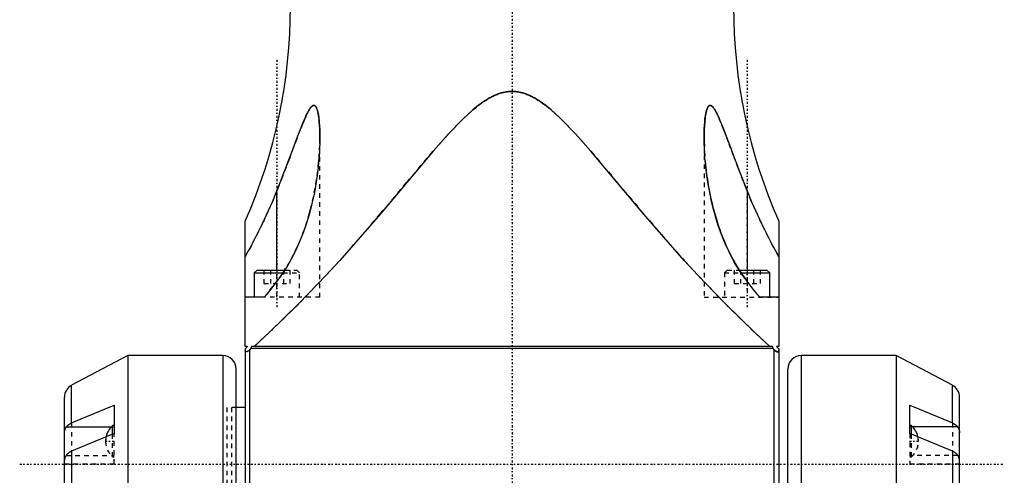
# Model space of a CAD drawing. Extents: x -109 to 109, y -1 to 887.
# Tile 5 of 15: x -109 to 109, y 352 to 452. Entities that reach past the tile are written whole.
import ezdxf

# ---------------------------------------------------------------- set-up
doc = ezdxf.new("R2010")
doc.units = 0
doc.linetypes.add('CENTER', pattern=[1.5, 0.45, -0.5, 0.05, -0.5])
doc.linetypes.add('DASHED', pattern=[2, 1, -1])
for name, color, linetype in [('AM_0', 7, 'CONTINUOUS'), ('AM_3', 7, 'DASHED'), ('AM_7', 7, 'CENTER')]:
    doc.layers.add(name, color=color, linetype=linetype)

msp = doc.modelspace()

# ---------------------------------------------------------------- linework, layer by layer
at = {"layer": 'AM_0', "color": 7, "linetype": 'CONTINUOUS'}
for p, q in [((-52, 396.89), (-52, 414.45)), ((52, 414.45), (52, 396.89)), ((-59, 380), (-59, 407.71)), ((59, 407.71), (59, 380)), ((-56.4, 396.89), (-57, 396.29)), ((-56.4, 396.89), (-50.27, 396.89)), ((50.27, 396.89), (56.4, 396.89)), ((57, 396.29), (56.4, 396.89)), ((-57, 396.29), (-57, 390.89)), ((-57, 396.29), (-50.66, 396.29)), ((50.66, 396.29), (57, 396.29)), ((57, 390.89), (57, 396.29)), ((-54.79, 390.89), (-59, 390.89)), ((59, 390.89), (54.79, 390.89)), ((-59, 379.5), (-58.5, 380)), ((-58.5, 380), (-59, 380)), ((-59, 379.5), (-59, 302.99)), ((-57.75, 379.51), (-58, 379.26)), ((-58, 302.99), (-58, 379.26)), ((-57.64, 380), (-57.75, 379.51)), ((57.75, 379.51), (-57.75, 379.51)), ((57.64, 380), (-57.64, 380)), ((57.75, 379.51), (57.64, 380)), ((58, 379.26), (57.75, 379.51)), ((58, 302.99), (58, 379.26)), ((59, 380), (58.5, 380)), ((58.5, 380), (59, 379.5)), ((59, 379.5), (59, 302.99)), ((-85, 378), (-97.41, 371.4)), ((-64, 378), (-85, 378)), ((-85, 378), (-85, 334.54)), ((-64, 378), (-64, 334.54)), ((85, 378), (64, 378)), ((64, 378), (64, 334.54)), ((97.41, 371.4), (85, 378)), ((85, 378), (85, 334.54)), ((-61, 201), (-61, 375)), ((61, 201), (61, 375)), ((-97.41, 363.07), (-97.41, 371.4)), ((97.41, 363.07), (97.41, 371.4)), ((-99, 207.25), (-99, 368.75)), ((99, 207.25), (99, 368.75)), ((-97.41, 363.07), (-88, 366.98)), ((-88, 366.98), (-88, 360.72)), ((-59, 366.5), (-61, 366.5)), ((88, 366.98), (97.41, 363.07)), ((88, 360.72), (88, 366.98)), ((-98.59, 362.19), (-88.66, 362.19)), ((-88, 362.49), (-88.34, 362.49)), ((-88.34, 360.58), (-88.34, 362.49)), ((88.34, 362.49), (88, 362.49)), ((88.34, 360.58), (88.34, 362.49)), ((98.59, 362.19), (88.66, 362.19)), ((-88, 360.72), (-97.41, 356.82)), ((97.41, 356.82), (88, 360.72)), ((-97.41, 356.82), (-97.41, 331.04)), ((97.41, 356.82), (97.41, 331.04))]:
    msp.add_line(p, q, dxfattribs=at)
for points in [[(57.04, 380, 0), (53.63, 383.13, 0), (47.12, 389.47, 0), (41.1, 395.77, 0), (38.11, 399.03, 0), (35.03, 402.48, 0), (29.12, 409.34, 0), (23.3, 416.27, 0), (17.45, 423.17, 0), (14.02, 427.02, 0), (12.97, 428.15, 0), (11.89, 429.27, 0), (11.35, 429.81, 0), (10.81, 430.34, 0), (9.73, 431.36, 0), (8.65, 432.31, 0), (7.46, 433.28, 0), (6.23, 434.17, 0), (5.52, 434.63, 0), (5.31, 434.76, 0), (5.09, 434.89, 0), (4.97, 434.95, 0), (4.86, 435.01, 0), (4.63, 435.14, 0), (4.41, 435.25, 0), (4.3, 435.31, 0), (4.18, 435.36, 0), (3.97, 435.47, 0), (3.75, 435.56, 0), (3.64, 435.61, 0), (3.53, 435.66, 0), (3.3, 435.75, 0), (3.07, 435.84, 0), (2.83, 435.92, 0), (2.59, 436, 0), (2.34, 436.07, 0), (2.22, 436.11, 0), (2.09, 436.14, 0), (1.85, 436.2, 0), (1.6, 436.25, 0), (1.35, 436.3, 0), (1.1, 436.33, 0), (0.85, 436.36, 0), (0.72, 436.37, 0), (0.6, 436.38, 0), (0.36, 436.4, 0), (0.12, 436.41, 0), (0, 436.41, 0), (-0.12, 436.41, 0), (-0.36, 436.4, 0), (-0.6, 436.38, 0), (-0.72, 436.37, 0), (-0.85, 436.36, 0), (-1.1, 436.33, 0), (-1.35, 436.3, 0), (-1.6, 436.25, 0), (-1.85, 436.2, 0), (-2.09, 436.14, 0), (-2.22, 436.11, 0), (-2.34, 436.07, 0), (-2.59, 436, 0), (-2.83, 435.92, 0), (-3.07, 435.84, 0), (-3.3, 435.75, 0), (-3.53, 435.66, 0), (-3.64, 435.61, 0), (-3.75, 435.56, 0), (-3.97, 435.47, 0), (-4.18, 435.36, 0), (-4.3, 435.31, 0), (-4.41, 435.25, 0), (-4.63, 435.14, 0), (-4.86, 435.01, 0), (-4.97, 434.95, 0), (-5.09, 434.89, 0), (-5.31, 434.76, 0), (-5.52, 434.63, 0), (-5.73, 434.5, 0), (-5.93, 434.37, 0), (-6.13, 434.24, 0), (-6.23, 434.17, 0), (-6.33, 434.1, 0), (-6.54, 433.96, 0), (-6.74, 433.81, 0), (-7.46, 433.28, 0), (-8.65, 432.31, 0), (-9.73, 431.36, 0), (-10.81, 430.34, 0), (-11.35, 429.81, 0), (-11.89, 429.27, 0), (-12.97, 428.15, 0), (-14.02, 427.02, 0), (-17.45, 423.17, 0), (-23.3, 416.27, 0), (-29.12, 409.34, 0), (-35.03, 402.48, 0), (-38.11, 399.03, 0), (-41.1, 395.77, 0), (-47.12, 389.47, 0), (-53.63, 383.13, 0), (-57.04, 380, 0)], [(-52, 414.45, 0), (-51.71, 415.17, 0), (-51.15, 416.6, 0), (-50.59, 418.04, 0), (-50.31, 418.76, 0), (-50.04, 419.47, 0), (-49.49, 420.91, 0), (-48.95, 422.35, 0), (-48.41, 423.78, 0), (-47.88, 425.19, 0), (-47.34, 426.61, 0), (-47.07, 427.32, 0), (-46.8, 428.02, 0), (-46.25, 429.39, 0), (-45.91, 430.22, 0), (-45.81, 430.45, 0), (-45.71, 430.68, 0), (-45.66, 430.8, 0), (-45.6, 430.91, 0), (-45.5, 431.13, 0), (-45.4, 431.35, 0), (-45.3, 431.56, 0), (-45.19, 431.76, 0), (-45.08, 431.97, 0), (-45.03, 432.07, 0), (-44.97, 432.17, 0), (-44.85, 432.37, 0), (-44.74, 432.55, 0), (-44.62, 432.73, 0), (-44.55, 432.82, 0), (-44.52, 432.85, 0), (-44.5, 432.87, 0), (-44.49, 432.89, 0), (-44.48, 432.9, 0), (-44.46, 432.93, 0), (-44.44, 432.95, 0), (-44.42, 432.97, 0), (-44.4, 433, 0), (-44.38, 433.02, 0), (-44.37, 433.03, 0), (-44.36, 433.04, 0), (-44.33, 433.06, 0), (-44.31, 433.08, 0), (-44.3, 433.09, 0), (-44.29, 433.11, 0), (-44.27, 433.12, 0), (-44.25, 433.14, 0), (-44.24, 433.15, 0), (-44.23, 433.16, 0), (-44.2, 433.18, 0), (-44.18, 433.2, 0), (-44.16, 433.21, 0), (-44.14, 433.23, 0), (-44.12, 433.24, 0), (-44.1, 433.25, 0), (-44.09, 433.25, 0), (-44.07, 433.26, 0), (-44.05, 433.28, 0), (-44.03, 433.29, 0), (-44.01, 433.29, 0), (-43.98, 433.3, 0), (-43.97, 433.31, 0), (-43.96, 433.31, 0), (-43.94, 433.32, 0), (-43.92, 433.32, 0), (-43.9, 433.32, 0), (-43.87, 433.33, 0), (-43.85, 433.33, 0), (-43.84, 433.33, 0), (-43.83, 433.33, 0), (-43.81, 433.33, 0), (-43.79, 433.32, 0), (-43.77, 433.32, 0), (-43.75, 433.32, 0), (-43.73, 433.31, 0), (-43.72, 433.31, 0), (-43.71, 433.3, 0), (-43.69, 433.3, 0), (-43.67, 433.29, 0), (-43.65, 433.28, 0), (-43.63, 433.27, 0), (-43.61, 433.26, 0), (-43.6, 433.25, 0), (-43.59, 433.24, 0), (-43.57, 433.23, 0), (-43.56, 433.21, 0), (-43.55, 433.21, 0), (-43.54, 433.2, 0), (-43.52, 433.18, 0), (-43.5, 433.17, 0), (-43.49, 433.16, 0), (-43.49, 433.15, 0), (-43.47, 433.13, 0), (-43.45, 433.11, 0), (-43.44, 433.09, 0), (-43.42, 433.07, 0), (-43.41, 433.05, 0), (-43.4, 433.04, 0), (-43.39, 433.02, 0), (-43.37, 433, 0), (-43.36, 432.98, 0), (-43.35, 432.95, 0), (-43.33, 432.93, 0), (-43.32, 432.9, 0), (-43.31, 432.89, 0), (-43.3, 432.88, 0), (-43.29, 432.85, 0), (-43.28, 432.83, 0), (-43.27, 432.81, 0), (-43.23, 432.73, 0), (-43.16, 432.55, 0), (-43.09, 432.34, 0), (-43.05, 432.23, 0), (-43.02, 432.1, 0), (-42.95, 431.82, 0), (-42.88, 431.5, 0), (-42.81, 431.14, 0), (-42.76, 430.74, 0), (-42.7, 430.33, 0), (-42.68, 430.12, 0), (-42.66, 429.91, 0), (-42.62, 429.48, 0), (-42.59, 429.04, 0), (-42.56, 428.6, 0), (-42.54, 428.17, 0), (-42.52, 427.74, 0), (-42.52, 427.53, 0), (-42.51, 427.32, 0), (-42.5, 426.89, 0), (-42.5, 426.46, 0), (-42.5, 426.25, 0)], [(42.5, 426.25, 0), (42.5, 426.81, 0), (42.53, 427.92, 0), (42.58, 429, 0), (42.63, 429.56, 0), (42.68, 430.12, 0), (42.76, 430.76, 0), (42.78, 430.94, 0), (42.81, 431.11, 0), (42.83, 431.2, 0), (42.84, 431.29, 0), (42.87, 431.45, 0), (42.9, 431.62, 0), (42.94, 431.78, 0), (42.98, 431.94, 0), (43.02, 432.1, 0), (43.04, 432.18, 0), (43.06, 432.26, 0), (43.11, 432.41, 0), (43.16, 432.56, 0), (43.22, 432.7, 0), (43.28, 432.83, 0), (43.31, 432.9, 0), (43.33, 432.92, 0), (43.34, 432.94, 0), (43.34, 432.95, 0), (43.35, 432.96, 0), (43.36, 432.98, 0), (43.37, 433, 0), (43.38, 433, 0), (43.38, 433.01, 0), (43.39, 433.03, 0), (43.41, 433.05, 0), (43.41, 433.06, 0), (43.42, 433.07, 0), (43.43, 433.08, 0), (43.44, 433.1, 0), (43.46, 433.11, 0), (43.47, 433.13, 0), (43.48, 433.14, 0), (43.49, 433.15, 0), (43.5, 433.16, 0), (43.51, 433.17, 0), (43.52, 433.19, 0), (43.54, 433.2, 0), (43.55, 433.21, 0), (43.57, 433.22, 0), (43.57, 433.23, 0), (43.58, 433.23, 0), (43.6, 433.24, 0), (43.61, 433.25, 0), (43.62, 433.26, 0), (43.64, 433.27, 0), (43.66, 433.28, 0), (43.66, 433.28, 0), (43.67, 433.29, 0), (43.69, 433.3, 0), (43.7, 433.3, 0), (43.72, 433.31, 0), (43.73, 433.31, 0), (43.75, 433.32, 0), (43.76, 433.32, 0), (43.77, 433.32, 0), (43.78, 433.32, 0), (43.8, 433.32, 0), (43.82, 433.33, 0), (43.83, 433.33, 0), (43.85, 433.33, 0), (43.86, 433.33, 0), (43.87, 433.33, 0), (43.88, 433.32, 0), (43.9, 433.32, 0), (43.91, 433.32, 0), (43.92, 433.32, 0), (43.93, 433.32, 0), (43.95, 433.31, 0), (43.96, 433.31, 0), (43.97, 433.31, 0), (43.99, 433.3, 0), (44, 433.3, 0), (44.02, 433.29, 0), (44.04, 433.28, 0), (44.06, 433.27, 0), (44.06, 433.27, 0), (44.07, 433.26, 0), (44.09, 433.25, 0), (44.11, 433.24, 0), (44.13, 433.23, 0), (44.14, 433.22, 0), (44.16, 433.21, 0), (44.17, 433.2, 0), (44.18, 433.2, 0), (44.2, 433.19, 0), (44.21, 433.17, 0), (44.23, 433.16, 0), (44.25, 433.14, 0), (44.26, 433.13, 0), (44.27, 433.12, 0), (44.28, 433.11, 0), (44.3, 433.1, 0), (44.32, 433.08, 0), (44.33, 433.06, 0), (44.35, 433.05, 0), (44.37, 433.03, 0), (44.38, 433.02, 0), (44.38, 433.01, 0), (44.4, 432.99, 0), (44.42, 432.98, 0), (44.48, 432.91, 0), (44.53, 432.85, 0), (44.57, 432.78, 0), (44.67, 432.65, 0), (44.77, 432.5, 0), (44.82, 432.42, 0), (44.88, 432.33, 0), (44.99, 432.14, 0), (45.11, 431.93, 0), (45.17, 431.81, 0), (45.23, 431.69, 0), (45.36, 431.42, 0), (45.5, 431.13, 0), (45.64, 430.82, 0), (45.79, 430.5, 0), (45.93, 430.17, 0), (46, 430, 0), (46.07, 429.83, 0), (46.21, 429.49, 0), (46.36, 429.15, 0), (46.83, 427.94, 0), (47.61, 425.92, 0), (48.39, 423.83, 0), (49.17, 421.75, 0), (49.57, 420.71, 0), (49.96, 419.67, 0), (50.77, 417.57, 0), (51.59, 415.49, 0), (52, 414.45, 0)], [(-42.5, 426.25, 0), (-42.51, 425.32, 0), (-42.57, 423.43, 0), (-42.69, 421.56, 0), (-42.77, 420.62, 0), (-42.87, 419.68, 0), (-43.1, 417.8, 0), (-43.38, 415.92, 0), (-43.72, 414.04, 0), (-44.12, 412.17, 0), (-44.58, 410.3, 0), (-44.83, 409.37, 0), (-45.1, 408.45, 0), (-45.69, 406.6, 0), (-46.35, 404.77, 0), (-47.09, 402.96, 0), (-47.9, 401.17, 0), (-48.78, 399.44, 0), (-49.23, 398.63, 0), (-49.68, 397.85, 0), (-50.6, 396.39, 0), (-51.14, 395.59, 0), (-51.3, 395.37, 0), (-51.45, 395.15, 0), (-51.53, 395.05, 0), (-51.61, 394.94, 0), (-51.77, 394.73, 0), (-51.92, 394.52, 0), (-52, 394.42, 0)], [(52, 394.42, 0), (51.92, 394.52, 0), (51.77, 394.73, 0), (51.61, 394.94, 0), (51.53, 395.04, 0), (51.46, 395.15, 0), (51.3, 395.37, 0), (51.15, 395.58, 0), (50.61, 396.38, 0), (49.69, 397.83, 0), (49.24, 398.6, 0), (48.8, 399.41, 0), (47.93, 401.11, 0), (47.11, 402.9, 0), (46.37, 404.73, 0), (45.7, 406.56, 0), (45.11, 408.41, 0), (44.84, 409.34, 0), (44.59, 410.27, 0), (44.13, 412.14, 0), (43.73, 414.02, 0), (43.38, 415.91, 0), (43.1, 417.8, 0), (42.87, 419.68, 0), (42.77, 420.63, 0), (42.69, 421.57, 0), (42.57, 423.46, 0), (42.51, 425.31, 0), (42.5, 426.25, 0)], [(-59, 399.9, 0), (-57.66, 402.33, 0), (-55.19, 407.19, 0), (-53.01, 412, 0), (-52, 414.45, 0)], [(52, 414.45, 0), (53.01, 412, 0), (55.19, 407.19, 0), (57.66, 402.33, 0), (59, 399.9, 0)], [(-52, 394.42, 0), (-52.46, 393.83, 0), (-53.38, 392.64, 0), (-54.31, 391.47, 0), (-54.79, 390.89, 0)], [(54.79, 390.89, 0), (54.31, 391.47, 0), (53.38, 392.64, 0), (52.46, 393.83, 0), (52, 394.42, 0)], [(-58, 379.26, 0), (-58.01, 379.25, 0), (-58.02, 379.24, 0), (-58.04, 379.22, 0), (-58.05, 379.21, 0), (-58.05, 379.21, 0), (-58.07, 379.19, 0), (-58.08, 379.18, 0), (-58.1, 379.16, 0), (-58.11, 379.15, 0), (-58.13, 379.14, 0), (-58.14, 379.13, 0), (-58.14, 379.12, 0), (-58.16, 379.11, 0), (-58.17, 379.1, 0), (-58.19, 379.08, 0), (-58.2, 379.07, 0), (-58.22, 379.06, 0), (-58.23, 379.05, 0), (-58.23, 379.05, 0), (-58.25, 379.04, 0), (-58.26, 379.02, 0), (-58.27, 379.02, 0), (-58.28, 379.01, 0), (-58.29, 379, 0), (-58.31, 378.99, 0), (-58.31, 378.99, 0), (-58.32, 378.98, 0), (-58.34, 378.97, 0), (-58.35, 378.96, 0), (-58.36, 378.95, 0), (-58.38, 378.94, 0), (-58.39, 378.93, 0), (-58.4, 378.93, 0), (-58.41, 378.92, 0), (-58.42, 378.92, 0), (-58.43, 378.91, 0), (-58.45, 378.9, 0), (-58.46, 378.89, 0), (-58.47, 378.88, 0), (-58.48, 378.88, 0), (-58.49, 378.88, 0), (-58.5, 378.87, 0), (-58.51, 378.86, 0), (-58.53, 378.86, 0), (-58.54, 378.85, 0), (-58.55, 378.85, 0), (-58.56, 378.84, 0), (-58.57, 378.84, 0), (-58.58, 378.84, 0), (-58.59, 378.83, 0), (-58.6, 378.83, 0), (-58.62, 378.82, 0), (-58.63, 378.82, 0), (-58.63, 378.82, 0), (-58.64, 378.82, 0), (-58.65, 378.81, 0), (-58.67, 378.81, 0), (-58.68, 378.81, 0), (-58.69, 378.8, 0), (-58.7, 378.8, 0), (-58.71, 378.8, 0), (-58.71, 378.8, 0), (-58.72, 378.8, 0), (-58.73, 378.8, 0), (-58.74, 378.8, 0), (-58.74, 378.8, 0), (-58.76, 378.8, 0), (-58.77, 378.8, 0), (-58.77, 378.8, 0), (-58.78, 378.8, 0), (-58.79, 378.8, 0), (-58.79, 378.8, 0), (-58.8, 378.8, 0), (-58.81, 378.8, 0), (-58.82, 378.81, 0), (-58.83, 378.81, 0), (-58.83, 378.81, 0), (-58.84, 378.81, 0), (-58.85, 378.81, 0), (-58.86, 378.82, 0), (-58.86, 378.82, 0), (-58.87, 378.82, 0), (-58.87, 378.83, 0), (-58.88, 378.83, 0), (-58.89, 378.83, 0), (-58.89, 378.84, 0), (-58.9, 378.84, 0), (-58.9, 378.85, 0), (-58.91, 378.85, 0), (-58.91, 378.85, 0), (-58.92, 378.86, 0), (-58.92, 378.86, 0), (-58.93, 378.87, 0), (-58.93, 378.87, 0), (-58.94, 378.88, 0), (-58.94, 378.89, 0), (-58.94, 378.89, 0), (-58.95, 378.89, 0), (-58.95, 378.9, 0), (-58.96, 378.91, 0), (-58.96, 378.91, 0), (-58.96, 378.92, 0), (-58.97, 378.93, 0), (-58.97, 378.93, 0), (-58.97, 378.94, 0), (-58.97, 378.94, 0), (-58.98, 378.95, 0), (-58.98, 378.96, 0), (-58.98, 378.96, 0), (-58.98, 378.97, 0), (-58.98, 378.98, 0), (-58.98, 378.98, 0), (-58.99, 378.99, 0), (-58.99, 378.99, 0), (-58.99, 379, 0), (-58.99, 379.03, 0), (-59, 379.09, 0), (-59, 379.12, 0)], [(59, 379.12, 0), (59, 379.11, 0), (59, 379.1, 0), (59, 379.09, 0), (59, 379.08, 0), (59, 379.08, 0), (59, 379.07, 0), (59, 379.06, 0), (59, 379.05, 0), (58.99, 379.03, 0), (58.99, 379.02, 0), (58.99, 379.02, 0), (58.99, 379.01, 0), (58.99, 379, 0), (58.99, 378.99, 0), (58.99, 378.98, 0), (58.98, 378.98, 0), (58.98, 378.97, 0), (58.98, 378.96, 0), (58.98, 378.96, 0), (58.97, 378.95, 0), (58.97, 378.94, 0), (58.97, 378.94, 0), (58.97, 378.93, 0), (58.96, 378.92, 0), (58.96, 378.92, 0), (58.96, 378.91, 0), (58.96, 378.91, 0), (58.95, 378.9, 0), (58.95, 378.9, 0), (58.94, 378.89, 0), (58.94, 378.88, 0), (58.93, 378.88, 0), (58.93, 378.87, 0), (58.93, 378.87, 0), (58.92, 378.86, 0), (58.92, 378.86, 0), (58.91, 378.85, 0), (58.91, 378.85, 0), (58.9, 378.84, 0), (58.9, 378.84, 0), (58.89, 378.84, 0), (58.89, 378.83, 0), (58.88, 378.83, 0), (58.87, 378.82, 0), (58.86, 378.82, 0), (58.86, 378.82, 0), (58.85, 378.81, 0), (58.85, 378.81, 0), (58.84, 378.81, 0), (58.83, 378.81, 0), (58.82, 378.8, 0), (58.81, 378.8, 0), (58.8, 378.8, 0), (58.8, 378.8, 0), (58.79, 378.8, 0), (58.78, 378.8, 0), (58.77, 378.8, 0), (58.76, 378.8, 0), (58.75, 378.8, 0), (58.74, 378.8, 0), (58.74, 378.8, 0), (58.73, 378.8, 0), (58.72, 378.8, 0), (58.71, 378.8, 0), (58.7, 378.8, 0), (58.7, 378.8, 0), (58.68, 378.8, 0), (58.67, 378.81, 0), (58.67, 378.81, 0), (58.66, 378.81, 0), (58.65, 378.81, 0), (58.64, 378.82, 0), (58.62, 378.82, 0), (58.61, 378.82, 0), (58.6, 378.83, 0), (58.59, 378.83, 0), (58.58, 378.83, 0), (58.57, 378.84, 0), (58.56, 378.84, 0), (58.55, 378.85, 0), (58.53, 378.86, 0), (58.52, 378.86, 0), (58.51, 378.86, 0), (58.51, 378.87, 0), (58.49, 378.87, 0), (58.48, 378.88, 0), (58.47, 378.89, 0), (58.45, 378.9, 0), (58.44, 378.9, 0), (58.43, 378.91, 0), (58.43, 378.91, 0), (58.41, 378.92, 0), (58.4, 378.93, 0), (58.39, 378.94, 0), (58.37, 378.95, 0), (58.36, 378.95, 0), (58.35, 378.96, 0), (58.35, 378.96, 0), (58.33, 378.97, 0), (58.32, 378.98, 0), (58.31, 378.99, 0), (58.29, 379, 0), (58.28, 379.01, 0), (58.27, 379.02, 0), (58.27, 379.02, 0), (58.25, 379.03, 0), (58.24, 379.04, 0), (58.23, 379.05, 0), (58.23, 379.05, 0), (58.21, 379.06, 0), (58.2, 379.07, 0), (58.2, 379.08, 0), (58.19, 379.08, 0), (58.18, 379.09, 0), (58.16, 379.11, 0), (58.15, 379.12, 0), (58.14, 379.13, 0), (58.12, 379.14, 0), (58.12, 379.15, 0), (58.11, 379.15, 0), (58.1, 379.16, 0), (58.08, 379.18, 0), (58.07, 379.19, 0), (58.06, 379.2, 0), (58.05, 379.21, 0), (58.04, 379.22, 0), (58.03, 379.23, 0), (58.02, 379.24, 0), (58.01, 379.25, 0), (58, 379.26, 0)], [(-99, 360.87, 0), (-99, 360.91, 0), (-99, 361, 0), (-98.99, 361.08, 0), (-98.99, 361.12, 0), (-98.98, 361.16, 0), (-98.97, 361.24, 0), (-98.96, 361.32, 0), (-98.95, 361.39, 0), (-98.93, 361.47, 0), (-98.91, 361.54, 0), (-98.9, 361.58, 0), (-98.88, 361.62, 0), (-98.86, 361.69, 0), (-98.83, 361.76, 0), (-98.8, 361.83, 0), (-98.77, 361.9, 0), (-98.73, 361.97, 0), (-98.71, 362, 0), (-98.69, 362.03, 0), (-98.65, 362.1, 0), (-98.61, 362.16, 0), (-98.59, 362.19, 0)], [(-98.59, 362.19, 0), (-98.56, 362.22, 0), (-98.51, 362.28, 0), (-98.46, 362.34, 0), (-98.43, 362.37, 0), (-98.41, 362.4, 0), (-98.35, 362.46, 0), (-98.29, 362.51, 0), (-98.23, 362.57, 0), (-98.17, 362.62, 0), (-98.11, 362.67, 0), (-98.08, 362.69, 0), (-98.05, 362.71, 0), (-97.98, 362.76, 0), (-97.91, 362.81, 0), (-97.84, 362.85, 0), (-97.76, 362.89, 0), (-97.69, 362.94, 0), (-97.65, 362.96, 0), (-97.61, 362.98, 0), (-97.53, 363.02, 0), (-97.45, 363.05, 0), (-97.41, 363.07, 0)], [(97.41, 363.07, 0), (97.45, 363.05, 0), (97.53, 363.02, 0), (97.61, 362.98, 0), (97.65, 362.96, 0), (97.69, 362.94, 0), (97.76, 362.89, 0), (97.84, 362.85, 0), (97.91, 362.81, 0), (97.98, 362.76, 0), (98.05, 362.71, 0), (98.08, 362.69, 0), (98.11, 362.67, 0), (98.17, 362.62, 0), (98.23, 362.57, 0), (98.29, 362.51, 0), (98.35, 362.46, 0), (98.41, 362.4, 0), (98.43, 362.37, 0), (98.46, 362.34, 0), (98.51, 362.28, 0), (98.56, 362.22, 0), (98.59, 362.19, 0)], [(98.59, 362.19, 0), (98.61, 362.16, 0), (98.65, 362.1, 0), (98.69, 362.03, 0), (98.71, 362, 0), (98.73, 361.97, 0), (98.77, 361.9, 0), (98.8, 361.83, 0), (98.83, 361.76, 0), (98.86, 361.69, 0), (98.88, 361.62, 0), (98.9, 361.58, 0), (98.91, 361.55, 0), (98.93, 361.47, 0), (98.95, 361.39, 0), (98.96, 361.32, 0), (98.97, 361.24, 0), (98.98, 361.16, 0), (98.99, 361.12, 0), (98.99, 361.08, 0), (99, 361, 0), (99, 360.91, 0), (99, 360.87, 0)], [(-98.62, 355.89, 0), (-98.64, 355.86, 0), (-98.68, 355.81, 0), (-98.72, 355.75, 0), (-98.74, 355.72, 0), (-98.75, 355.69, 0), (-98.79, 355.63, 0), (-98.82, 355.57, 0), (-98.84, 355.52, 0), (-98.87, 355.46, 0), (-98.89, 355.4, 0), (-98.9, 355.38, 0), (-98.91, 355.35, 0), (-98.93, 355.29, 0), (-98.95, 355.24, 0), (-98.96, 355.18, 0), (-98.98, 355.13, 0), (-98.99, 355.08, 0), (-98.99, 355.05, 0), (-98.99, 355.03, 0), (-99, 354.98, 0), (-99, 354.93, 0), (-99, 354.9, 0)], [(-97.41, 356.82, 0), (-97.45, 356.8, 0), (-97.53, 356.77, 0), (-97.62, 356.73, 0), (-97.66, 356.7, 0), (-97.7, 356.68, 0), (-97.78, 356.64, 0), (-97.86, 356.59, 0), (-97.93, 356.55, 0), (-98, 356.5, 0), (-98.07, 356.45, 0), (-98.1, 356.42, 0), (-98.13, 356.4, 0), (-98.2, 356.35, 0), (-98.26, 356.29, 0), (-98.32, 356.24, 0), (-98.38, 356.18, 0), (-98.44, 356.12, 0), (-98.47, 356.09, 0), (-98.49, 356.05, 0), (-98.55, 355.99, 0), (-98.6, 355.93, 0), (-98.62, 355.89, 0)], [(98.62, 355.89, 0), (98.6, 355.93, 0), (98.55, 355.99, 0), (98.49, 356.05, 0), (98.47, 356.09, 0), (98.44, 356.12, 0), (98.38, 356.18, 0), (98.32, 356.24, 0), (98.26, 356.29, 0), (98.2, 356.35, 0), (98.13, 356.4, 0), (98.1, 356.42, 0), (98.07, 356.45, 0), (98, 356.5, 0), (97.93, 356.55, 0), (97.86, 356.59, 0), (97.78, 356.64, 0), (97.7, 356.68, 0), (97.66, 356.7, 0), (97.62, 356.73, 0), (97.53, 356.77, 0), (97.45, 356.8, 0), (97.41, 356.82, 0)], [(99, 354.9, 0), (99, 354.93, 0), (99, 354.98, 0), (98.99, 355.03, 0), (98.99, 355.05, 0), (98.99, 355.08, 0), (98.98, 355.13, 0), (98.96, 355.18, 0), (98.95, 355.24, 0), (98.93, 355.29, 0), (98.91, 355.35, 0), (98.9, 355.37, 0), (98.89, 355.4, 0), (98.87, 355.46, 0), (98.84, 355.52, 0), (98.82, 355.57, 0), (98.78, 355.63, 0), (98.75, 355.69, 0), (98.73, 355.72, 0), (98.72, 355.75, 0), (98.68, 355.81, 0), (98.64, 355.86, 0), (98.62, 355.89, 0)]]:
    msp.add_polyline3d(points, dxfattribs=at)
for centre, radius, start, end in [((-166.36, 455.11), 117.36, 336.1762, 23.8238), ((166.36, 455.11), 117.36, 156.1762, 203.8238), ((-64, 375), 3, 0, 90), ((64, 375), 3, 90, 180), ((-96, 368.75), 3, 118, 180), ((96, 368.75), 3, 0, 62), ((-85.3, 359.04), 4.6, 131.3662, 168.2523), ((85.3, 359.04), 4.6, 11.7477, 48.6338)]:
    msp.add_arc(centre, radius, start, end, dxfattribs=at)
at = {"layer": 'AM_3', "color": 6, "linetype": 'DASHED'}
for p, q in [((-42.5, 390.89), (-42.5, 426.25)), ((42.5, 426.25), (42.5, 390.89)), ((47.84, 401.29), (47.97, 401.02)), ((-54.86, 396.89), (-54.86, 393.89)), ((-53.43, 396.89), (-53.43, 393.89)), ((-52, 390.89), (-52, 396.89)), ((-50.57, 396.89), (-50.57, 393.89)), ((-50.27, 396.89), (-47.6, 396.89)), ((-49.14, 396.89), (-49.14, 393.89)), ((-47, 396.29), (-47.6, 396.89)), ((47.6, 396.89), (47, 396.29)), ((47.6, 396.89), (50.27, 396.89)), ((49.14, 396.89), (49.14, 393.89)), ((50.57, 396.89), (50.57, 393.89)), ((52, 396.89), (52, 390.89)), ((53.43, 396.89), (53.43, 393.89)), ((54.86, 396.89), (54.86, 393.89)), ((-52.41, 393.89), (-52, 394.42)), ((-50.66, 396.29), (-47, 396.29)), ((-47, 390.89), (-47, 396.29)), ((47, 396.29), (47, 390.89)), ((47, 396.29), (50.66, 396.29)), ((-54.86, 393.89), (-49.14, 393.89)), ((-54.79, 390.89), (-52.41, 393.89)), ((49.14, 393.89), (54.86, 393.89)), ((-42.5, 390.89), (-59, 390.89)), ((42.5, 390.89), (59, 390.89)), ((-61, 366.5), (-63, 366.5)), ((-63, 273.5), (-63, 366.5)), ((-61, 366.5), (-62, 366.5)), ((-62, 273.5), (-62, 366.5)), ((-97.41, 363.07), (-97.41, 297.95)), ((-88.66, 362.19), (-88, 362.19)), ((88.66, 362.19), (88, 362.19)), ((97.41, 363.07), (97.41, 297.95)), ((-88.34, 355.59), (-88.34, 360.58)), ((-88, 354.04), (-88, 360.72)), ((88, 360.72), (88, 354.04)), ((88.34, 355.59), (88.34, 360.58)), ((-98.62, 355.89), (-88, 355.89)), ((-88.34, 355.59), (-88, 355.59)), ((98.62, 355.89), (88, 355.89)), ((88, 355.59), (88.34, 355.59)), ((-99, 354.04), (-88, 354.04)), ((88, 354.04), (99, 354.04))]:
    msp.add_line(p, q, dxfattribs=at)
for points in [[(-57.04, 380, 0), (-53.63, 383.13, 0), (-47.12, 389.47, 0), (-41.1, 395.77, 0), (-38.11, 399.03, 0), (-35.03, 402.48, 0), (-29.12, 409.34, 0), (-23.3, 416.27, 0), (-17.45, 423.17, 0), (-14.02, 427.02, 0), (-12.97, 428.15, 0), (-11.89, 429.27, 0), (-11.35, 429.81, 0), (-10.81, 430.34, 0), (-9.73, 431.36, 0), (-8.65, 432.31, 0), (-7.46, 433.28, 0), (-6.23, 434.17, 0), (-5.52, 434.63, 0), (-5.31, 434.76, 0), (-5.09, 434.89, 0), (-4.97, 434.95, 0), (-4.86, 435.01, 0), (-4.63, 435.14, 0), (-4.41, 435.25, 0), (-4.3, 435.31, 0), (-4.18, 435.36, 0), (-3.97, 435.47, 0), (-3.75, 435.56, 0), (-3.64, 435.61, 0), (-3.53, 435.66, 0), (-3.3, 435.75, 0), (-3.07, 435.84, 0), (-2.83, 435.92, 0), (-2.59, 436, 0), (-2.34, 436.07, 0), (-2.22, 436.11, 0), (-2.09, 436.14, 0), (-1.85, 436.2, 0), (-1.6, 436.25, 0), (-1.35, 436.3, 0), (-1.1, 436.33, 0), (-0.85, 436.36, 0), (-0.72, 436.37, 0), (-0.6, 436.38, 0), (-0.36, 436.4, 0), (-0.12, 436.41, 0), (0, 436.41, 0), (0.12, 436.41, 0), (0.36, 436.4, 0), (0.6, 436.38, 0), (0.72, 436.37, 0), (0.85, 436.36, 0), (1.1, 436.33, 0), (1.35, 436.3, 0), (1.6, 436.25, 0), (1.85, 436.2, 0), (2.09, 436.14, 0), (2.22, 436.11, 0), (2.34, 436.07, 0), (2.59, 436, 0), (2.83, 435.92, 0), (3.07, 435.84, 0), (3.3, 435.75, 0), (3.53, 435.66, 0), (3.64, 435.61, 0), (3.75, 435.56, 0), (3.97, 435.47, 0), (4.18, 435.36, 0), (4.3, 435.31, 0), (4.41, 435.25, 0), (4.63, 435.14, 0), (4.86, 435.01, 0), (4.97, 434.95, 0), (5.09, 434.89, 0), (5.31, 434.76, 0), (5.52, 434.63, 0), (5.73, 434.5, 0), (5.93, 434.37, 0), (6.13, 434.24, 0), (6.23, 434.17, 0), (6.33, 434.1, 0), (6.54, 433.96, 0), (6.74, 433.81, 0), (7.46, 433.28, 0), (8.65, 432.31, 0), (9.73, 431.36, 0), (10.81, 430.34, 0), (11.35, 429.81, 0), (11.89, 429.27, 0), (12.97, 428.15, 0), (14.02, 427.02, 0), (17.45, 423.17, 0), (23.3, 416.27, 0), (29.12, 409.34, 0), (35.03, 402.48, 0), (38.11, 399.03, 0), (41.1, 395.77, 0), (47.12, 389.47, 0), (53.63, 383.13, 0), (57.04, 380, 0)], [(-42.5, 426.25, 0), (-42.5, 426.81, 0), (-42.53, 427.92, 0), (-42.58, 429, 0), (-42.63, 429.56, 0), (-42.68, 430.12, 0), (-42.76, 430.76, 0), (-42.78, 430.94, 0), (-42.81, 431.11, 0), (-42.83, 431.2, 0), (-42.84, 431.29, 0), (-42.87, 431.45, 0), (-42.9, 431.62, 0), (-42.94, 431.78, 0), (-42.98, 431.94, 0), (-43.02, 432.1, 0), (-43.04, 432.18, 0), (-43.06, 432.26, 0), (-43.11, 432.41, 0), (-43.16, 432.56, 0), (-43.22, 432.7, 0), (-43.28, 432.83, 0), (-43.31, 432.9, 0), (-43.33, 432.92, 0), (-43.34, 432.94, 0), (-43.34, 432.95, 0), (-43.35, 432.96, 0), (-43.36, 432.98, 0), (-43.37, 433, 0), (-43.38, 433, 0), (-43.38, 433.01, 0), (-43.39, 433.03, 0), (-43.41, 433.05, 0), (-43.41, 433.06, 0), (-43.42, 433.07, 0), (-43.43, 433.08, 0), (-43.44, 433.1, 0), (-43.46, 433.11, 0), (-43.47, 433.13, 0), (-43.48, 433.14, 0), (-43.49, 433.15, 0), (-43.5, 433.16, 0), (-43.51, 433.17, 0), (-43.52, 433.19, 0), (-43.54, 433.2, 0), (-43.55, 433.21, 0), (-43.57, 433.22, 0), (-43.57, 433.23, 0), (-43.58, 433.23, 0), (-43.6, 433.24, 0), (-43.61, 433.25, 0), (-43.62, 433.26, 0), (-43.64, 433.27, 0), (-43.66, 433.28, 0), (-43.66, 433.28, 0), (-43.67, 433.29, 0), (-43.69, 433.3, 0), (-43.7, 433.3, 0), (-43.72, 433.31, 0), (-43.73, 433.31, 0), (-43.75, 433.32, 0), (-43.76, 433.32, 0), (-43.77, 433.32, 0), (-43.78, 433.32, 0), (-43.8, 433.32, 0), (-43.82, 433.33, 0), (-43.83, 433.33, 0), (-43.85, 433.33, 0), (-43.86, 433.33, 0), (-43.87, 433.33, 0), (-43.88, 433.32, 0), (-43.9, 433.32, 0), (-43.91, 433.32, 0), (-43.92, 433.32, 0), (-43.93, 433.32, 0), (-43.95, 433.31, 0), (-43.96, 433.31, 0), (-43.97, 433.31, 0), (-43.99, 433.3, 0), (-44, 433.3, 0), (-44.02, 433.29, 0), (-44.04, 433.28, 0), (-44.06, 433.27, 0), (-44.06, 433.27, 0), (-44.07, 433.26, 0), (-44.09, 433.25, 0), (-44.11, 433.24, 0), (-44.13, 433.23, 0), (-44.14, 433.22, 0), (-44.16, 433.21, 0), (-44.17, 433.2, 0), (-44.18, 433.2, 0), (-44.2, 433.19, 0), (-44.21, 433.17, 0), (-44.23, 433.16, 0), (-44.25, 433.14, 0), (-44.26, 433.13, 0), (-44.27, 433.12, 0), (-44.28, 433.11, 0), (-44.3, 433.1, 0), (-44.32, 433.08, 0), (-44.33, 433.06, 0), (-44.35, 433.05, 0), (-44.37, 433.03, 0), (-44.38, 433.02, 0), (-44.38, 433.01, 0), (-44.4, 432.99, 0), (-44.42, 432.98, 0), (-44.48, 432.91, 0), (-44.53, 432.85, 0), (-44.57, 432.78, 0), (-44.67, 432.65, 0), (-44.77, 432.5, 0), (-44.82, 432.42, 0), (-44.88, 432.33, 0), (-44.99, 432.14, 0), (-45.11, 431.93, 0), (-45.17, 431.81, 0), (-45.23, 431.69, 0), (-45.36, 431.42, 0), (-45.5, 431.13, 0), (-45.64, 430.82, 0), (-45.79, 430.5, 0), (-45.93, 430.17, 0), (-46, 430, 0), (-46.07, 429.83, 0), (-46.21, 429.49, 0), (-46.36, 429.15, 0), (-46.83, 427.94, 0), (-47.61, 425.92, 0), (-48.39, 423.83, 0), (-49.17, 421.75, 0), (-49.57, 420.71, 0), (-49.96, 419.67, 0), (-50.77, 417.57, 0), (-51.59, 415.49, 0), (-52, 414.45, 0)], [(52, 414.45, 0), (51.71, 415.17, 0), (51.15, 416.6, 0), (50.59, 418.04, 0), (50.31, 418.76, 0), (50.04, 419.47, 0), (49.49, 420.91, 0), (48.95, 422.35, 0), (48.41, 423.78, 0), (47.88, 425.19, 0), (47.34, 426.61, 0), (47.07, 427.32, 0), (46.8, 428.02, 0), (46.25, 429.39, 0), (45.91, 430.22, 0), (45.81, 430.45, 0), (45.71, 430.68, 0), (45.66, 430.8, 0), (45.6, 430.91, 0), (45.5, 431.13, 0), (45.4, 431.35, 0), (45.3, 431.56, 0), (45.19, 431.76, 0), (45.08, 431.97, 0), (45.03, 432.07, 0), (44.97, 432.17, 0), (44.85, 432.37, 0), (44.74, 432.55, 0), (44.62, 432.73, 0), (44.55, 432.82, 0), (44.52, 432.85, 0), (44.5, 432.87, 0), (44.49, 432.89, 0), (44.48, 432.9, 0), (44.46, 432.93, 0), (44.44, 432.95, 0), (44.42, 432.97, 0), (44.4, 433, 0), (44.38, 433.02, 0), (44.37, 433.03, 0), (44.36, 433.04, 0), (44.33, 433.06, 0), (44.31, 433.08, 0), (44.3, 433.09, 0), (44.29, 433.11, 0), (44.27, 433.12, 0), (44.25, 433.14, 0), (44.24, 433.15, 0), (44.23, 433.16, 0), (44.2, 433.18, 0), (44.18, 433.2, 0), (44.16, 433.21, 0), (44.14, 433.23, 0), (44.12, 433.24, 0), (44.1, 433.25, 0), (44.09, 433.25, 0), (44.07, 433.26, 0), (44.05, 433.28, 0), (44.03, 433.29, 0), (44.01, 433.29, 0), (43.98, 433.3, 0), (43.97, 433.31, 0), (43.96, 433.31, 0), (43.94, 433.32, 0), (43.92, 433.32, 0), (43.9, 433.32, 0), (43.87, 433.33, 0), (43.85, 433.33, 0), (43.84, 433.33, 0), (43.83, 433.33, 0), (43.81, 433.33, 0), (43.79, 433.32, 0), (43.77, 433.32, 0), (43.75, 433.32, 0), (43.73, 433.31, 0), (43.72, 433.31, 0), (43.71, 433.3, 0), (43.69, 433.3, 0), (43.67, 433.29, 0), (43.65, 433.28, 0), (43.63, 433.27, 0), (43.61, 433.26, 0), (43.6, 433.25, 0), (43.59, 433.24, 0), (43.57, 433.23, 0), (43.56, 433.21, 0), (43.55, 433.21, 0), (43.54, 433.2, 0), (43.52, 433.18, 0), (43.5, 433.17, 0), (43.49, 433.16, 0), (43.49, 433.15, 0), (43.47, 433.13, 0), (43.45, 433.11, 0), (43.44, 433.09, 0), (43.42, 433.07, 0), (43.41, 433.05, 0), (43.4, 433.04, 0), (43.39, 433.02, 0), (43.37, 433, 0), (43.36, 432.98, 0), (43.35, 432.95, 0), (43.33, 432.93, 0), (43.32, 432.9, 0), (43.31, 432.89, 0), (43.3, 432.88, 0), (43.29, 432.85, 0), (43.28, 432.83, 0), (43.27, 432.81, 0), (43.23, 432.73, 0), (43.16, 432.55, 0), (43.09, 432.34, 0), (43.05, 432.23, 0), (43.02, 432.1, 0), (42.95, 431.82, 0), (42.88, 431.5, 0), (42.81, 431.14, 0), (42.76, 430.74, 0), (42.7, 430.33, 0), (42.68, 430.12, 0), (42.66, 429.91, 0), (42.62, 429.48, 0), (42.59, 429.04, 0), (42.56, 428.6, 0), (42.54, 428.17, 0), (42.52, 427.74, 0), (42.52, 427.53, 0), (42.51, 427.32, 0), (42.5, 426.89, 0), (42.5, 426.46, 0), (42.5, 426.25, 0)], [(-52, 394.42, 0), (-51.92, 394.52, 0), (-51.77, 394.73, 0), (-51.61, 394.94, 0), (-51.53, 395.04, 0), (-51.46, 395.15, 0), (-51.3, 395.37, 0), (-51.15, 395.58, 0), (-50.61, 396.38, 0), (-49.69, 397.83, 0), (-49.24, 398.6, 0), (-48.8, 399.41, 0), (-47.93, 401.11, 0), (-47.11, 402.9, 0), (-46.37, 404.73, 0), (-45.7, 406.56, 0), (-45.11, 408.41, 0), (-44.84, 409.34, 0), (-44.59, 410.27, 0), (-44.13, 412.14, 0), (-43.73, 414.02, 0), (-43.38, 415.91, 0), (-43.1, 417.8, 0), (-42.87, 419.68, 0), (-42.77, 420.63, 0), (-42.69, 421.57, 0), (-42.57, 423.46, 0), (-42.51, 425.31, 0), (-42.5, 426.25, 0)], [(42.5, 426.25, 0), (42.51, 425.22, 0), (42.59, 423.13, 0), (42.73, 421.06, 0), (42.83, 420.02, 0)], [(42.83, 420.02, 0), (42.87, 419.62, 0), (42.96, 418.83, 0), (43.06, 418.04, 0), (43.12, 417.65, 0)], [(43.12, 417.65, 0), (43.17, 417.26, 0), (43.29, 416.49, 0), (43.41, 415.73, 0), (43.48, 415.35, 0), (43.55, 414.97, 0), (43.69, 414.2, 0), (43.84, 413.43, 0), (44.01, 412.67, 0), (44.18, 411.91, 0), (44.36, 411.15, 0), (44.46, 410.77, 0), (44.56, 410.39, 0), (44.76, 409.63, 0), (44.98, 408.88, 0), (45.2, 408.12, 0), (45.44, 407.37, 0), (45.69, 406.62, 0), (45.81, 406.24, 0), (45.95, 405.87, 0), (46.22, 405.12, 0), (46.5, 404.38, 0), (46.65, 404.01, 0)], [(-52, 414.45, 0), (-53.01, 412, 0), (-55.19, 407.19, 0), (-57.66, 402.33, 0), (-59, 399.9, 0)], [(59, 399.9, 0), (57.66, 402.33, 0), (55.19, 407.19, 0), (53.01, 412, 0), (52, 414.45, 0)], [(46.65, 404.01, 0), (46.84, 403.55, 0), (47.22, 402.64, 0), (47.63, 401.74, 0), (47.84, 401.29, 0)], [(47.97, 401.02, 0), (48.24, 400.47, 0), (48.79, 399.41, 0), (49.36, 398.41, 0), (49.64, 397.92, 0)], [(49.64, 397.92, 0), (49.74, 397.74, 0), (49.96, 397.4, 0), (50.17, 397.06, 0), (50.28, 396.89, 0)], [(50.28, 396.89, 0), (50.56, 396.45, 0), (51.13, 395.6, 0), (51.71, 394.8, 0), (52, 394.42, 0)], [(58, 379.26, 0), (58.01, 379.25, 0), (58.02, 379.24, 0), (58.04, 379.22, 0), (58.05, 379.21, 0), (58.05, 379.21, 0), (58.07, 379.19, 0), (58.08, 379.18, 0), (58.1, 379.16, 0), (58.11, 379.15, 0), (58.13, 379.14, 0), (58.14, 379.13, 0), (58.14, 379.12, 0), (58.16, 379.11, 0), (58.17, 379.1, 0), (58.19, 379.08, 0), (58.2, 379.07, 0), (58.22, 379.06, 0), (58.23, 379.05, 0), (58.23, 379.05, 0), (58.25, 379.04, 0), (58.26, 379.02, 0), (58.27, 379.02, 0), (58.28, 379.01, 0), (58.29, 379, 0), (58.31, 378.99, 0), (58.31, 378.99, 0), (58.32, 378.98, 0), (58.34, 378.97, 0), (58.35, 378.96, 0), (58.36, 378.95, 0), (58.38, 378.94, 0), (58.39, 378.93, 0), (58.4, 378.93, 0), (58.41, 378.92, 0), (58.42, 378.92, 0), (58.43, 378.91, 0), (58.45, 378.9, 0), (58.46, 378.89, 0), (58.47, 378.88, 0), (58.48, 378.88, 0), (58.49, 378.88, 0), (58.5, 378.87, 0), (58.51, 378.86, 0), (58.53, 378.86, 0), (58.54, 378.85, 0), (58.55, 378.85, 0), (58.56, 378.84, 0), (58.57, 378.84, 0), (58.58, 378.84, 0), (58.59, 378.83, 0), (58.6, 378.83, 0), (58.62, 378.82, 0), (58.63, 378.82, 0), (58.63, 378.82, 0), (58.64, 378.82, 0), (58.65, 378.81, 0), (58.67, 378.81, 0), (58.68, 378.81, 0), (58.69, 378.8, 0), (58.7, 378.8, 0), (58.71, 378.8, 0), (58.71, 378.8, 0), (58.72, 378.8, 0), (58.73, 378.8, 0), (58.74, 378.8, 0), (58.74, 378.8, 0), (58.76, 378.8, 0), (58.77, 378.8, 0), (58.77, 378.8, 0), (58.78, 378.8, 0), (58.79, 378.8, 0), (58.79, 378.8, 0), (58.8, 378.8, 0), (58.81, 378.8, 0), (58.82, 378.81, 0), (58.83, 378.81, 0), (58.83, 378.81, 0), (58.84, 378.81, 0), (58.85, 378.81, 0), (58.86, 378.82, 0), (58.86, 378.82, 0), (58.87, 378.82, 0), (58.87, 378.83, 0), (58.88, 378.83, 0), (58.89, 378.83, 0), (58.89, 378.84, 0), (58.9, 378.84, 0), (58.9, 378.85, 0), (58.91, 378.85, 0), (58.91, 378.85, 0), (58.92, 378.86, 0), (58.92, 378.86, 0), (58.93, 378.87, 0), (58.93, 378.87, 0), (58.94, 378.88, 0), (58.94, 378.89, 0), (58.94, 378.89, 0), (58.95, 378.89, 0), (58.95, 378.9, 0), (58.96, 378.91, 0), (58.96, 378.91, 0), (58.96, 378.92, 0), (58.97, 378.93, 0), (58.97, 378.93, 0), (58.97, 378.94, 0), (58.97, 378.94, 0), (58.98, 378.95, 0), (58.98, 378.96, 0), (58.98, 378.96, 0), (58.98, 378.97, 0), (58.98, 378.98, 0), (58.98, 378.98, 0), (58.99, 378.99, 0), (58.99, 378.99, 0), (58.99, 379, 0), (58.99, 379.03, 0), (59, 379.09, 0), (59, 379.12, 0)]]:
    msp.add_polyline3d(points, dxfattribs=at)
for centre, start, end in [((-85.3, 359.04), 168.2523, 179.9713), ((85.3, 359.04), 0.0287, 11.7477), ((-85.3, 359.04), 180.0287, 228.6338), ((85.3, 359.04), 311.3662, 359.9713)]:
    msp.add_arc(centre, 4.6, start, end, dxfattribs=at)
at = {"layer": 'AM_7', "color": 4, "linetype": 'CENTER'}
for p, q in [((0, 584.21), (0, 326.01)), ((-52, 443.39), (-52, 388.39)), ((52, 443.39), (52, 388.39)), ((-90, 359.04), (-87.9, 359.04)), ((87.9, 359.04), (90, 359.04)), ((-108.9, 354), (108.9, 354))]:
    msp.add_line(p, q, dxfattribs=at)

doc.saveas('drawing.dxf')
